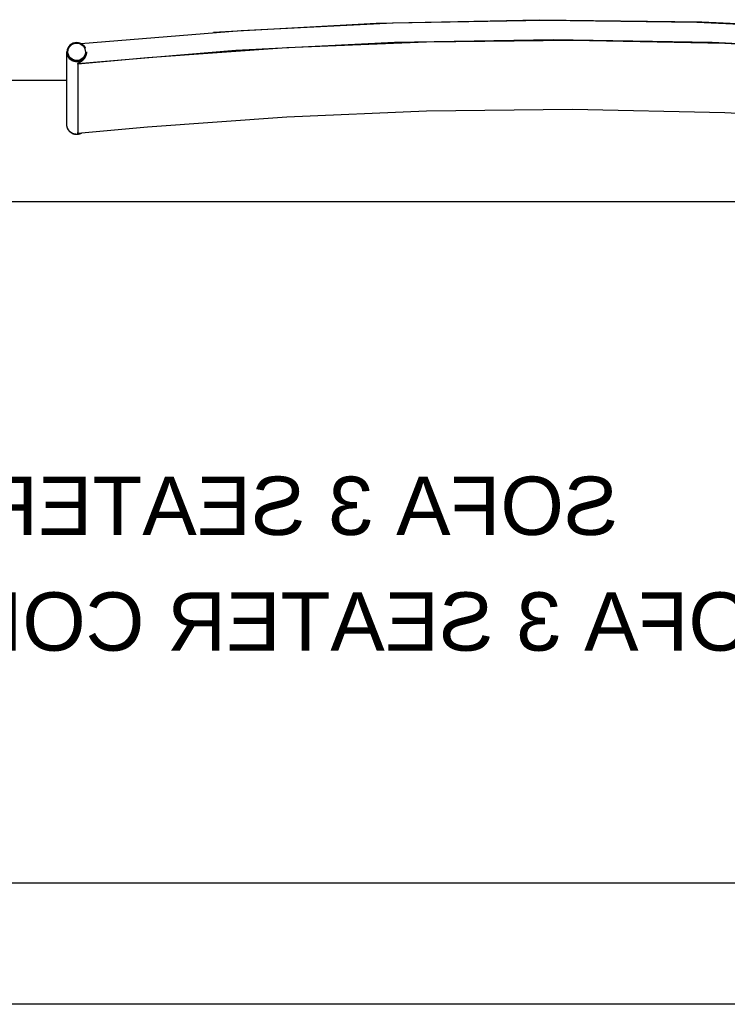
# Model space of a CAD drawing. Header units: millimetres. Extents: x -1470 to 7470, y -12049 to 6674.
# Tile 54 of 58: x 6016 to 6743, y 2524 to 3536. Entities that reach past the tile are written whole.
import ezdxf

# ---------------------------------------------------------------- set-up
doc = ezdxf.new("R2010")
doc.units = ezdxf.units.MM
doc.header["$LTSCALE"] = 10
doc.layers.get('0').update_dxf_attribs({"true_color": 0x000000})
doc.styles.add('Arial Normale', font='txt')

msp = doc.modelspace()

# ---------------------------------------------------------------- linework, layer by layer
at = {"color": 18, "linetype": 'Continuous', "lineweight": 25, "true_color": 0x000000}
msp.add_line((6064.6, 3474), (4925, 3474), dxfattribs=at)
for points in [[(6078.9, 3511.8), (6243.8, 3525.4), (6399.8, 3533.2), (6555.9, 3535.9), (6712, 3533.7), (6868, 3526.5), (7023.7, 3514.4), (7049.9, 3511.8)], [(6215.3, 3523.6), (6382.5, 3532.9), (6549.9, 3536.4), (6717.3, 3534.2), (6884.5, 3526.2), (7051.4, 3512.5)], [(6075.7, 3491.5), (6238.3, 3505.2), (6401.4, 3513.4), (6564.6, 3516.1), (6727.9, 3513.4), (6890.9, 3505.2), (7053.6, 3491.5)], [(7053.5, 3490.6), (6897.4, 3503.8), (6740.9, 3511.9), (6584.2, 3515.1), (6434.1, 3513.4), (6290.5, 3507.4), (6147.3, 3497.2), (6075.8, 3490.6)], [(6074.6, 3512.9), (6072.7, 3512.7), (6070.9, 3512.2), (6069.2, 3511.4), (6067.7, 3510.2), (6066.5, 3508.8), (6065.5, 3507.2), (6064.9, 3505.4), (6064.6, 3503.5), (6064.7, 3501.7), (6065.2, 3499.8), (6066, 3498.1), (6067.1, 3496.6), (6068.5, 3495.3), (6070.1, 3494.3), (6071.8, 3493.6), (6073.7, 3493.3), (6075.6, 3493.3), (6077.5, 3493.6), (6079.2, 3494.3), (6080.8, 3495.3), (6082.2, 3496.6), (6083.3, 3498.1), (6084.1, 3499.8), (6084.5, 3501.7), (6084.6, 3503.1)], [(6084.3, 3500.6), (6084.2, 3500.3), (6084.1, 3500), (6083.9, 3499.6), (6083.8, 3499.3), (6083.7, 3499), (6083.5, 3498.7), (6083.3, 3498.4), (6083.2, 3498.1), (6083, 3497.8), (6082.8, 3497.5), (6082.6, 3497.2), (6082.3, 3497), (6082.1, 3496.7), (6081.9, 3496.4), (6081.6, 3496.2), (6081.4, 3496), (6081.1, 3495.7), (6080.8, 3495.5), (6080.6, 3495.3), (6080.3, 3495.1), (6080, 3494.9), (6079.7, 3494.7), (6079.4, 3494.6), (6079.1, 3494.4), (6078.8, 3494.3), (6078.4, 3494.1), (6078.1, 3494), (6077.8, 3493.9), (6077.5, 3493.8), (6077.1, 3493.7), (6076.8, 3493.6), (6076.4, 3493.5), (6076.1, 3493.5), (6075.8, 3493.4), (6075.4, 3493.4), (6075.1, 3493.4), (6074.7, 3493.4), (6074.4, 3493.4), (6074, 3493.4), (6073.7, 3493.4), (6073.3, 3493.5), (6073, 3493.5), (6072.6, 3493.6), (6072.3, 3493.6), (6072, 3493.7), (6071.6, 3493.8), (6071.3, 3493.9), (6071, 3494.1), (6070.7, 3494.2), (6070.3, 3494.3), (6070, 3494.5), (6069.7, 3494.7), (6069.4, 3494.8), (6069.1, 3495), (6068.8, 3495.2), (6068.6, 3495.4), (6068.3, 3495.6), (6068, 3495.9), (6067.8, 3496.1), (6067.5, 3496.3), (6067.3, 3496.6), (6067, 3496.9), (6066.8, 3497.1), (6066.6, 3497.4), (6066.4, 3497.7), (6066.2, 3498), (6066, 3498.3), (6065.9, 3498.6), (6065.7, 3498.9), (6065.5, 3499.2), (6065.4, 3499.5), (6065.3, 3499.8), (6065.2, 3500.2), (6065.1, 3500.5), (6065, 3500.8), (6064.9, 3501.2), (6064.8, 3501.5), (6064.7, 3501.9), (6064.7, 3502.2), (6064.7, 3502.5), (6064.6, 3502.9), (6064.6, 3503.2)], [(6064.6, 3503.1), (6064.6, 3503.2)], [(6084.3, 3500.5), (6084.2, 3500.1), (6084.1, 3499.8), (6083.9, 3499.5), (6083.8, 3499.1), (6083.7, 3498.8), (6083.5, 3498.5), (6083.3, 3498.2), (6083.2, 3497.9), (6083, 3497.6), (6082.8, 3497.3), (6082.6, 3497.1), (6082.3, 3496.8), (6082.1, 3496.5), (6081.9, 3496.3), (6081.6, 3496), (6081.4, 3495.8), (6081.1, 3495.6), (6080.8, 3495.3), (6080.6, 3495.1), (6080.3, 3494.9), (6080, 3494.7), (6079.7, 3494.6), (6079.4, 3494.4), (6079.1, 3494.2), (6078.8, 3494.1), (6078.4, 3493.9), (6078.1, 3493.8), (6077.8, 3493.7), (6077.5, 3493.6), (6077.1, 3493.5), (6076.8, 3493.4), (6076.4, 3493.4), (6076.1, 3493.3), (6075.8, 3493.3), (6075.4, 3493.2), (6075.1, 3493.2), (6074.7, 3493.2), (6074.4, 3493.2), (6074, 3493.2), (6073.7, 3493.2), (6073.3, 3493.3), (6073, 3493.3), (6072.6, 3493.4), (6072.3, 3493.5), (6072, 3493.6), (6071.6, 3493.7), (6071.3, 3493.8), (6071, 3493.9), (6070.7, 3494), (6070.3, 3494.2), (6070, 3494.3), (6069.7, 3494.5), (6069.4, 3494.7), (6069.1, 3494.9), (6068.8, 3495), (6068.6, 3495.3), (6068.3, 3495.5), (6068, 3495.7), (6067.8, 3495.9), (6067.5, 3496.2), (6067.3, 3496.4), (6067, 3496.7), (6066.8, 3497), (6066.6, 3497.2), (6066.4, 3497.5), (6066.2, 3497.8), (6066, 3498.1), (6065.9, 3498.4), (6065.7, 3498.7), (6065.5, 3499), (6065.4, 3499.3), (6065.3, 3499.7), (6065.2, 3500), (6065.1, 3500.3), (6065, 3500.7), (6064.9, 3501), (6064.8, 3501.3), (6064.7, 3501.7), (6064.7, 3502), (6064.7, 3502.4), (6064.6, 3502.7), (6064.6, 3503.1)], [(6064.6, 3428.4), (6064.6, 3503.1)], [(6074.6, 3512.9), (6075, 3512.9), (6075.3, 3512.9), (6075.7, 3512.9), (6076, 3512.8), (6076.3, 3512.8), (6076.7, 3512.7), (6077, 3512.6), (6077.3, 3512.6), (6077.7, 3512.5), (6078, 3512.4), (6078.3, 3512.2), (6078.6, 3512.1), (6078.9, 3512), (6079.2, 3511.8), (6079.5, 3511.7), (6079.8, 3511.5), (6080.1, 3511.3), (6080.4, 3511.1), (6080.7, 3510.9), (6080.9, 3510.7), (6081.2, 3510.5), (6081.5, 3510.3), (6081.7, 3510), (6081.9, 3509.8), (6082.2, 3509.5), (6082.4, 3509.3), (6082.6, 3509), (6082.8, 3508.7), (6083, 3508.5), (6083.2, 3508.2), (6083.4, 3507.9), (6083.5, 3507.6), (6083.7, 3507.3)], [(6084.6, 3503.1), (6084.5, 3502), (6084.5, 3501.7), (6084.5, 3501.4), (6084.4, 3501.2), (6084.4, 3500.9), (6084.4, 3500.7), (6084.3, 3500.6), (6084.3, 3500.4), (6084.3, 3500.3), (6084.2, 3500), (6084.1, 3499.7), (6084, 3499.4), (6083.9, 3499.1), (6083.8, 3498.8), (6083.7, 3498.6), (6083.5, 3498.1), (6083.3, 3497.7), (6083, 3497.4), (6082.9, 3497.2), (6082.8, 3497), (6082.7, 3496.8), (6082.6, 3496.6), (6082.4, 3496.4), (6082.3, 3496.2), (6082.1, 3495.9), (6081.8, 3495.6), (6081.6, 3495.3), (6081.4, 3495.1), (6081.2, 3494.9), (6081, 3494.7), (6080.8, 3494.5), (6080.6, 3494.3), (6080.4, 3494.2), (6080.2, 3494), (6080, 3493.8), (6079.8, 3493.6), (6079.6, 3493.5), (6079.3, 3493.3), (6079.1, 3493.1), (6078.9, 3493), (6078.7, 3492.9), (6078.4, 3492.7), (6078.1, 3492.5), (6077.8, 3492.4), (6077.4, 3492.2), (6077.1, 3492), (6076.7, 3491.9), (6076.4, 3491.8), (6076, 3491.6), (6075.7, 3491.5), (6075.7, 3491.5)], [(6084.3, 3500.6), (6084.6, 3502.5), (6084.6, 3503.2)], [(6084.6, 3503.1), (6084.6, 3502.3), (6084.3, 3500.5)], [(6084.6, 3503.2), (6084.6, 3503.1)], [(6084.6, 3503.1), (6084.6, 3503.1)], [(6075.7, 3491.5), (6075.7, 3420.3)], [(6075.8, 3490.6), (6075.7, 3491.5)], [(6075.8, 3490.6), (6075.8, 3419.3)], [(7053.5, 3419.3), (6897.4, 3432.5), (6740.9, 3440.7), (6584.2, 3443.9), (6434.1, 3442.2), (6290.5, 3436.2), (6147.3, 3426), (6075.8, 3419.3)], [(6078.8, 3419.5), (6078.5, 3419.3), (6078.2, 3419.2), (6077.9, 3419.1), (6077.6, 3419), (6077.2, 3418.9), (6076.9, 3418.8), (6076.6, 3418.7), (6076.2, 3418.7), (6075.9, 3418.6), (6075.5, 3418.6), (6075.2, 3418.6), (6074.9, 3418.5), (6074.5, 3418.5), (6074.2, 3418.5), (6073.8, 3418.6), (6073.5, 3418.6), (6073.1, 3418.6), (6072.8, 3418.7), (6072.5, 3418.8), (6072.1, 3418.8), (6071.8, 3418.9), (6071.5, 3419), (6071.2, 3419.2), (6070.8, 3419.3), (6070.5, 3419.4), (6070.2, 3419.6), (6069.9, 3419.7), (6069.6, 3419.9), (6069.3, 3420.1), (6069, 3420.3), (6068.7, 3420.5), (6068.5, 3420.7), (6068.2, 3420.9), (6067.9, 3421.1), (6067.7, 3421.3), (6067.4, 3421.6), (6067.2, 3421.8), (6067, 3422.1), (6066.8, 3422.4), (6066.6, 3422.6), (6066.4, 3422.9), (6066.2, 3423.2), (6066, 3423.5), (6065.8, 3423.8), (6065.7, 3424.1), (6065.5, 3424.4), (6065.4, 3424.7), (6065.3, 3425), (6065.1, 3425.4), (6065, 3425.7), (6065, 3426), (6064.9, 3426.4), (6064.8, 3426.7), (6064.7, 3427), (6064.7, 3427.4), (6064.7, 3427.7), (6064.6, 3428.1), (6064.6, 3428.4)], [(6078.8, 3419.5), (6078.5, 3419.3), (6078.2, 3419.2), (6077.9, 3419.1), (6077.6, 3419), (6077.2, 3418.9), (6076.9, 3418.8), (6076.6, 3418.7), (6076.2, 3418.7), (6075.9, 3418.6), (6075.5, 3418.6), (6075.2, 3418.5), (6074.9, 3418.5), (6074.5, 3418.5), (6074.2, 3418.5), (6073.8, 3418.6), (6073.5, 3418.6), (6073.1, 3418.6), (6072.8, 3418.7), (6072.5, 3418.8), (6072.1, 3418.8), (6071.8, 3418.9), (6071.5, 3419), (6071.2, 3419.2), (6070.8, 3419.3), (6070.5, 3419.4), (6070.2, 3419.6), (6069.9, 3419.7), (6069.6, 3419.9), (6069.3, 3420.1), (6069, 3420.3), (6068.7, 3420.5), (6068.5, 3420.7), (6068.2, 3420.9), (6067.9, 3421.1), (6067.7, 3421.3), (6067.4, 3421.6), (6067.2, 3421.8), (6067, 3422.1), (6066.8, 3422.4), (6066.6, 3422.6), (6066.4, 3422.9), (6066.2, 3423.2), (6066, 3423.5), (6065.8, 3423.8), (6065.7, 3424.1), (6065.5, 3424.4), (6065.4, 3424.7), (6065.3, 3425), (6065.1, 3425.4), (6065, 3425.7), (6065, 3426), (6064.9, 3426.4), (6064.8, 3426.7), (6064.7, 3427), (6064.7, 3427.4), (6064.7, 3427.7), (6064.6, 3428.1), (6064.6, 3428.4)], [(6064.6, 3428.2), (6064.6, 3428.4)], [(6079.5, 3419.6), (6079.2, 3419.5), (6078.9, 3419.3), (6078.6, 3419.2), (6078.3, 3419), (6077.9, 3418.9), (6077.6, 3418.8), (6077.3, 3418.7), (6077, 3418.6), (6076.6, 3418.6), (6076.3, 3418.5), (6075.9, 3418.4), (6075.6, 3418.4), (6075.3, 3418.4), (6074.9, 3418.4), (6074.6, 3418.4), (6074.2, 3418.4), (6073.9, 3418.4), (6073.5, 3418.4), (6073.2, 3418.5), (6072.8, 3418.5), (6072.5, 3418.6), (6072.2, 3418.7), (6071.8, 3418.7), (6071.5, 3418.8), (6071.2, 3419), (6070.9, 3419.1), (6070.5, 3419.2), (6070.2, 3419.4), (6069.9, 3419.5), (6069.6, 3419.7), (6069.3, 3419.9), (6069, 3420.1), (6068.8, 3420.3), (6068.5, 3420.5), (6068.2, 3420.7), (6068, 3420.9), (6067.7, 3421.1), (6067.5, 3421.4), (6067.2, 3421.6), (6067, 3421.9), (6066.8, 3422.2), (6066.6, 3422.4), (6066.4, 3422.7), (6066.2, 3423), (6066, 3423.3), (6065.8, 3423.6), (6065.7, 3423.9), (6065.5, 3424.2), (6065.4, 3424.5), (6065.3, 3424.9), (6065.1, 3425.2), (6065, 3425.5), (6065, 3425.8), (6064.9, 3426.2), (6064.8, 3426.5), (6064.7, 3426.9), (6064.7, 3427.2), (6064.7, 3427.5), (6064.6, 3427.9), (6064.6, 3428.2)], [(6075.8, 3419.3), (6075.7, 3420.3)], [(7075, 3349), (4975, 3349)], [(4925, 2649), (7025, 2649)], [(7075, 2524), (4925, 2524)]]:
    msp.add_lwpolyline(points, dxfattribs=at)
msp.add_lwpolyline([(6083.3, 3501.1), (6082.7, 3499.4), (6081.7, 3497.9), (6080.4, 3496.6), (6078.9, 3495.6), (6077.2, 3494.9), (6075.4, 3494.6), (6073.6, 3494.6), (6071.8, 3495), (6070.1, 3495.7), (6068.7, 3496.8), (6067.4, 3498.1), (6066.5, 3499.6), (6065.9, 3501.3), (6065.6, 3503.1), (6065.8, 3504.9), (6066.2, 3506.6), (6067.1, 3508.2), (6068.2, 3509.6), (6069.6, 3510.8), (6071.2, 3511.6), (6073, 3512.1), (6074.8, 3512.3), (6076.6, 3512.1), (6078.3, 3511.5), (6079.9, 3510.6), (6081.2, 3509.4), (6082.3, 3508), (6083.1, 3506.4), (6083.5, 3504.6), (6083.6, 3502.8)], close=True, dxfattribs=at)

# ---------------------------------------------------------------- texts
at = {"extrusion": (0, 0, -1), "char_height": 60, "attachment_point": 2, "text_direction": (-1, 0, 0), "style": 'Arial Normale'}
for s, insert, width in [('SOFA 3 SEATER SX + POUF DX', (6001.3, 3066.6), 2622.391), ('SOFA 3 SEATER CORNER SX + POUF DX', (6001.3, 2947.6), 3392.609)]:
    msp.add_mtext(s, dxfattribs=dict(at, insert=insert, width=width))

doc.saveas('drawing.dxf')
